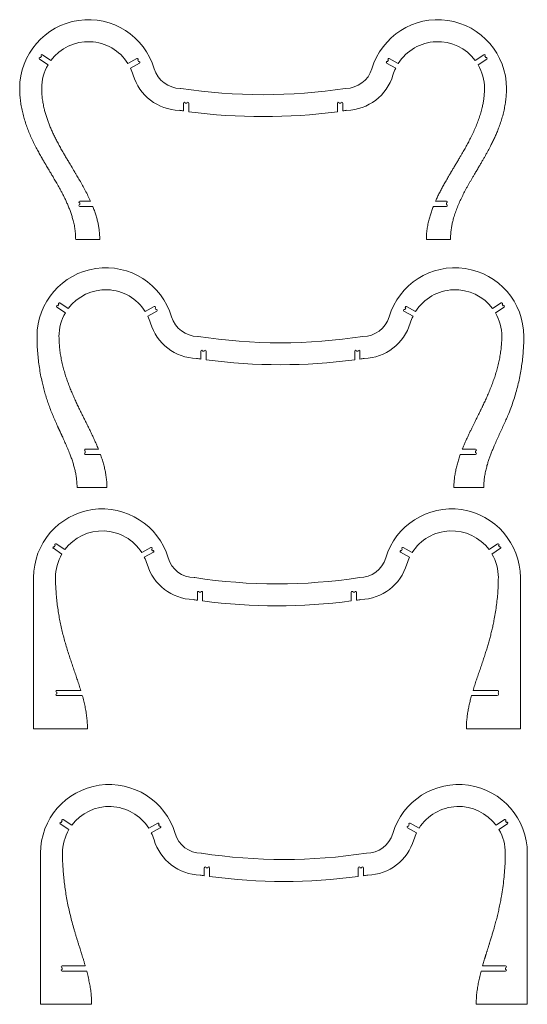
# Model space of a CAD drawing. Header units: millimetres. Extents: x -1732 to 2148, y -3588 to 3891.
# Tile 3 of 4: x 302 to 2148, y -3588 to -5. Entities that reach past the tile are written whole.
import ezdxf

# ---------------------------------------------------------------- set-up
doc = ezdxf.new("R2010")
doc.units = ezdxf.units.MM

msp = doc.modelspace()

# ---------------------------------------------------------------- linework, layer by layer
at = {"color": 7, "linetype": 'Continuous', "lineweight": 15}
for p, q in [((380.6, -137.5), (377.1, -142.7)), ((415.4, -152.9), (384.1, -132.2)), ((1990, -132.2), (1958.7, -152.9)), ((1997, -142.7), (1993.5, -137.5)), ((373.6, -148), (404.9, -168.8)), ((728.3, -145.6), (695.4, -163.9)), ((704.6, -180.5), (737.5, -162.3)), ((734.4, -156.7), (731.3, -151.2)), ((1636.6, -162.3), (1669.5, -180.5)), ((1642.8, -151.2), (1639.7, -156.7)), ((1678.7, -163.9), (1645.9, -145.6)), ((1969.2, -168.8), (2000.5, -148)), ((897.6, -307.9), (897.6, -336.9)), ((910.2, -307.9), (903.9, -307.9)), ((916.6, -339.5), (916.6, -307.9)), ((1457.6, -307.9), (1457.6, -339.5)), ((1470.2, -307.9), (1463.9, -307.9)), ((1476.6, -336.9), (1476.6, -307.9)), ((559.3, -665.2), (520, -665.2)), ((520, -671.5), (520, -677.8)), ((1854.1, -665.2), (1814.5, -665.2)), ((1854.1, -677.8), (1854.1, -671.5)), ((520, -684.2), (567.4, -684.2)), ((1806.5, -684.2), (1854.1, -684.2)), ((505.3, -804.7), (593, -804.7)), ((1781.1, -804.7), (1868.8, -804.7)), ((478.4, -1055.8), (447.1, -1035)), ((2053, -1035), (2021.7, -1055.8)), ((436.6, -1050.9), (467.9, -1071.6)), ((443.6, -1040.3), (440.1, -1045.6)), ((791.2, -1048.5), (758.4, -1066.7)), ((767.6, -1083.4), (800.5, -1065.1)), ((797.4, -1059.6), (794.3, -1054)), ((1699.6, -1065.1), (1732.5, -1083.4)), ((1705.8, -1054), (1702.7, -1059.6)), ((1741.7, -1066.7), (1708.9, -1048.5)), ((2032.2, -1071.6), (2063.5, -1050.9)), ((2060, -1045.6), (2056.5, -1040.3)), ((960.5, -1210.8), (960.5, -1239.7)), ((973.2, -1210.8), (966.9, -1210.8)), ((979.5, -1242.3), (979.5, -1210.8)), ((1520.5, -1210.8), (1520.5, -1242.3)), ((1533.2, -1210.8), (1526.9, -1210.8)), ((1539.5, -1239.7), (1539.5, -1210.8)), ((588.2, -1568), (540.3, -1568)), ((540.3, -1574.3), (540.3, -1580.7)), ((1959.8, -1568), (1911.7, -1568)), ((1959.8, -1580.7), (1959.8, -1574.3)), ((540.3, -1587), (595.4, -1587)), ((1904.6, -1587), (1959.8, -1587)), ((510.3, -1707.5), (618.9, -1707.5)), ((1881.2, -1707.5), (1989.8, -1707.5)), ((424, -1928.5), (455.3, -1949.3)), ((431, -1918), (427.5, -1923.2)), ((465.8, -1933.4), (434.5, -1912.7)), ((778.6, -1926.1), (745.8, -1944.4)), ((784.8, -1937.2), (781.7, -1931.7)), ((1693.2, -1931.7), (1690.1, -1937.2)), ((1729.1, -1944.4), (1696.3, -1926.1)), ((2040.4, -1912.7), (2009.1, -1933.4)), ((2019.6, -1949.3), (2050.9, -1928.5)), ((2047.4, -1923.2), (2043.9, -1918)), ((755, -1961), (787.9, -1942.7)), ((1687, -1942.7), (1719.9, -1961)), ((352, -2035.1), (352, -2585.1)), ((2122.9, -2585.1), (2122.9, -2035.1)), ((948, -2088.4), (948, -2117.4)), ((960.6, -2088.4), (954.3, -2088.4)), ((967, -2120), (967, -2088.4)), ((1508, -2088.4), (1508, -2120)), ((1520.6, -2088.4), (1514.3, -2088.4)), ((1527, -2117.4), (1527, -2088.4)), ((523.8, -2445.6), (436.3, -2445.6)), ((436.3, -2452), (436.3, -2458.3)), ((436.3, -2464.6), (529.4, -2464.6)), ((1945.5, -2464.6), (2038.6, -2464.6)), ((2038.6, -2445.6), (1951, -2445.6)), ((352, -2585.1), (548.3, -2585.1)), ((1926.6, -2585.1), (2122.9, -2585.1)), ((449.4, -2931.6), (480.7, -2952.3)), ((456.3, -2921), (452.9, -2926.3)), ((491.2, -2936.5), (459.8, -2915.7)), ((804, -2929.2), (771.1, -2947.4)), ((810.2, -2940.3), (807.1, -2934.7)), ((1718.5, -2934.7), (1715.5, -2940.3)), ((1754.5, -2947.4), (1721.6, -2929.2)), ((2065.8, -2915.7), (2034.4, -2936.5)), ((2044.9, -2952.3), (2076.3, -2931.6)), ((2072.8, -2926.3), (2069.3, -2921)), ((780.4, -2964.1), (813.2, -2945.8)), ((1712.4, -2945.8), (1745.2, -2964.1)), ((377.4, -3038.2), (377.4, -3588.2)), ((2148.2, -3588.2), (2148.2, -3038.2)), ((973.3, -3091.5), (973.3, -3120.4)), ((986, -3091.5), (979.6, -3091.5)), ((992.3, -3123), (992.3, -3091.5)), ((1533.3, -3091.5), (1533.3, -3123)), ((1546, -3091.5), (1539.6, -3091.5)), ((1552.3, -3120.4), (1552.3, -3091.5)), ((456.1, -3448.7), (540.2, -3448.7)), ((456.1, -3461.4), (456.1, -3455)), ((545.5, -3467.7), (456.1, -3467.7)), ((1980.1, -3467.7), (2069.5, -3467.7)), ((2069.5, -3448.7), (1985.3, -3448.7)), ((2069.5, -3461.4), (2069.5, -3455)), ((377.4, -3588.2), (563.4, -3588.2)), ((1962.3, -3588.2), (2148.2, -3588.2))]:
    msp.add_line(p, q, dxfattribs=at)
for centre, radius, start, end in [((551.6, -254.7), 250, 16.6015, 180), ((1822.5, -254.7), 250, 360, 163.3985), ((551.6, -254.7), 170, 32.2638, 143.2544), ((1822.5, -254.7), 170, 36.7456, 147.7362), ((375.4, -145.4), 3.17, 56.4578, 236.4578), ((382.4, -134.8), 3.17, 56.4578, 236.4578), ((1991.8, -134.8), 3.17, 303.5422, 123.5422), ((1998.8, -145.4), 3.17, 303.5422, 123.5422), ((551.6, -254.7), 170, 149.6613, 180), ((729.8, -148.4), 3.17, 299.0603, 119.0603), ((735.9, -159.5), 3.17, 299.0603, 119.0603), ((1638.2, -159.5), 3.17, 60.9397, 240.9397), ((1644.3, -148.4), 3.17, 60.9397, 240.9397), ((1822.5, -254.7), 170, 0, 30.3387), ((551.6, -254.7), 170, 16.6015, 25.8568), ((887.1, -154.7), 180, 196.6015, 268.4002), ((887.1, -154.7), 100, 196.6015, 269.5912), ((1487.1, -154.7), 100, 270, 343.3985), ((1487.1, -154.7), 180, 271.5998, 343.3985), ((1822.5, -254.7), 170, 154.1432, 163.3985), ((886.3, -264.6), 10, 81.2428, 89.5912), ((1187.1, 1688), 1965.6, 261.2428, 278.779), ((900.7, -307.9), 3.17, 0, 180), ((913.4, -307.9), 3.17, 0, 180), ((1460.7, -307.9), 3.17, 0, 180), ((1473.4, -307.9), 3.17, 0, 180), ((1187.1, 1688.2), 2045.6, 261.4246, 261.8641), ((1187.1, 1688.2), 2045.6, 262.4013, 277.5987), ((1187.1, 1688.2), 2045.6, 278.1359, 278.5754), ((520, -668.3), 3.17, 90, 270), ((520, -681), 3.17, 90, 270), ((1854.1, -668.3), 3.17, 270, 90), ((1854.1, -681), 3.17, 270, 90), ((614.6, -1157.5), 250, 16.6015, 180), ((1885.5, -1157.5), 250, 0, 163.3985), ((614.6, -1157.5), 170, 32.2638, 143.2544), ((1885.5, -1157.5), 170, 36.7456, 147.7362), ((445.3, -1037.7), 3.17, 56.4578, 236.4578), ((2054.8, -1037.7), 3.17, 303.5422, 123.5422), ((438.3, -1048.2), 3.17, 56.4578, 236.4578), ((614.6, -1157.5), 170, 149.6613, 180), ((792.8, -1051.3), 3.17, 299.0603, 119.0603), ((798.9, -1062.3), 3.17, 299.0603, 119.0603), ((1701.2, -1062.3), 3.17, 60.9397, 240.9397), ((1707.3, -1051.3), 3.17, 60.9397, 240.9397), ((1885.5, -1157.5), 170, 0, 30.3387), ((2061.8, -1048.2), 3.17, 303.5422, 123.5422), ((614.6, -1157.5), 170, 16.6015, 25.8568), ((950, -1057.5), 180, 196.6015, 268.4002), ((950, -1057.5), 100, 196.6015, 269.5912), ((1550, -1057.5), 100, 270, 343.3985), ((1550, -1057.5), 180, 271.5998, 343.3985), ((1885.5, -1157.5), 170, 154.1432, 163.3985), ((949.3, -1167.5), 10, 81.2428, 89.5912), ((1250, 785.1), 1965.6, 261.2428, 278.779), ((963.7, -1210.8), 3.17, 0, 180), ((976.4, -1210.8), 3.17, 0, 180), ((1523.7, -1210.8), 3.17, 360, 180), ((1536.4, -1210.8), 3.17, 0, 180), ((1250, 785.3), 2045.6, 261.4246, 261.8641), ((1250, 785.3), 2045.6, 262.4013, 277.5987), ((1250, 785.3), 2045.6, 278.1359, 278.5754), ((540.3, -1571.2), 3.17, 90, 270), ((1959.8, -1571.2), 3.17, 270, 90), ((540.3, -1583.8), 3.17, 90, 270), ((1959.8, -1583.8), 3.17, 270, 90), ((602, -2035.1), 250, 16.6015, 180), ((1872.9, -2035.1), 250, 0, 163.3985), ((602, -2035.1), 170, 32.2638, 143.2544), ((1872.9, -2035.1), 170, 36.7456, 147.7362), ((425.7, -1925.9), 3.17, 56.4578, 236.4578), ((432.7, -1915.3), 3.17, 56.4578, 236.4578), ((780.2, -1928.9), 3.17, 299.0603, 119.0603), ((1694.7, -1928.9), 3.17, 60.9397, 240.9397), ((2042.2, -1915.3), 3.17, 303.5422, 123.5422), ((2049.2, -1925.9), 3.17, 303.5422, 123.5422), ((602, -2035.1), 170, 149.6613, 180), ((602, -2035.1), 170, 16.6015, 25.8568), ((786.3, -1940), 3.17, 299.0603, 119.0603), ((937.5, -1935.1), 100, 196.6015, 269.5912), ((1537.5, -1935.1), 100, 270, 343.3985), ((1688.6, -1940), 3.17, 60.9397, 240.9397), ((1872.9, -2035.1), 170, 154.1432, 163.3985), ((1872.9, -2035.1), 170, 0, 30.3387), ((937.5, -1935.1), 180, 196.6015, 268.4002), ((1537.5, -1935.1), 180, 271.5998, 343.3985), ((936.7, -2045.1), 10, 81.2428, 89.5912), ((1237.5, -92.5), 1965.6, 261.2428, 278.779), ((951.1, -2088.4), 3.17, 0, 180), ((963.8, -2088.4), 3.17, 0, 180), ((1511.1, -2088.4), 3.17, 0, 180), ((1523.8, -2088.4), 3.17, 0, 180), ((1237.5, -92.3), 2045.6, 261.4246, 261.8641), ((1237.5, -92.3), 2045.6, 262.4013, 277.5987), ((1237.5, -92.3), 2045.6, 278.1359, 278.5754), ((436.3, -2448.8), 3.17, 90, 270), ((436.3, -2461.5), 3.17, 90, 270), ((2038.6, -2451.1), 5.5, 313.3418, 90), ((2038.6, -2459.1), 5.5, 270, 46.6582), ((627.4, -3038.2), 250, 16.6015, 180), ((1898.2, -3038.2), 250, 0, 163.3985), ((627.4, -3038.2), 170, 32.2638, 143.2544), ((1898.2, -3038.2), 170, 36.7456, 147.7362), ((451.1, -2928.9), 3.17, 56.4578, 236.4578), ((458.1, -2918.4), 3.17, 56.4578, 236.4578), ((805.5, -2932), 3.17, 299.0603, 119.0603), ((1720.1, -2932), 3.17, 60.9397, 240.9397), ((2067.5, -2918.4), 3.17, 303.5422, 123.5422), ((2074.5, -2928.9), 3.17, 303.5422, 123.5422), ((627.4, -3038.2), 170, 149.6613, 180), ((627.4, -3038.2), 170, 16.6015, 25.8568), ((811.7, -2943), 3.17, 299.0603, 119.0603), ((962.8, -2938.2), 100, 196.6015, 269.5912), ((1562.8, -2938.2), 100, 270, 343.3985), ((1713.9, -2943), 3.17, 60.9397, 240.9397), ((1898.2, -3038.2), 170, 154.1432, 163.3985), ((1898.2, -3038.2), 170, 0, 30.3387), ((962.8, -2938.2), 180, 196.6015, 268.4002), ((1562.8, -2938.2), 180, 271.5998, 343.3985), ((962, -3048.2), 10, 81.2428, 89.5912), ((1262.8, -1095.6), 1965.6, 261.2428, 278.779), ((976.5, -3091.5), 3.17, 0, 180), ((989.1, -3091.5), 3.17, 0, 180), ((1536.5, -3091.5), 3.17, 0, 180), ((1549.1, -3091.5), 3.17, 0, 180), ((1262.8, -1095.4), 2045.6, 261.4246, 261.8641), ((1262.8, -1095.4), 2045.6, 262.4013, 277.5987), ((1262.8, -1095.4), 2045.6, 278.1359, 278.5754), ((456.1, -3451.9), 3.17, 90, 270), ((456.1, -3464.5), 3.17, 90, 270), ((2069.5, -3451.9), 3.17, 270, 90), ((2069.5, -3464.5), 3.17, 270, 90)]:
    msp.add_arc(centre, radius, start, end, dxfattribs=at)
for points, knots in [([(301.6, -254.7), (301.8, -261.7), (302, -275.8), (304, -296.9), (307, -318), (311.1, -338.8), (316.3, -359.3), (322.4, -379.7), (329.5, -399.6), (337.2, -419.1), (345.6, -438.1), (354.6, -456.8), (363.7, -474.5), (372.8, -491.3), (379.5, -503.1), (383.9, -510.8), (386, -514.4), (388, -517.9), (390, -521.4), (392.1, -524.9), (394.2, -528.5), (396.8, -532.9), (399.9, -538.2), (402.8, -543.1), (405.1, -546.9), (406.5, -549.2), (407.8, -551.5), (409.6, -554.4), (411.5, -557.7), (413.4, -560.9), (415.2, -563.8), (416.9, -566.8), (418.8, -569.9), (423.1, -577.1), (429.8, -588.5), (437.9, -602.6), (445.2, -615.5), (451.4, -626.9), (457.5, -638.5), (463.4, -650.1), (469.4, -662.4), (475.2, -675.4), (481, -689.1), (486.3, -703), (491, -717.1), (495.6, -732.5), (499.7, -749.3), (502.9, -767.6), (504.9, -786.1), (505.2, -798.5), (505.3, -804.7)], [0, 0, 0, 0, 0.035509, 0.071324, 0.10696, 0.142645, 0.178435, 0.213934, 0.24999, 0.284932, 0.319869, 0.354803, 0.389741, 0.420473, 0.451162, 0.458124, 0.465258, 0.472068, 0.478658, 0.48551, 0.492623, 0.499997, 0.510943, 0.523637, 0.529102, 0.533075, 0.537187, 0.542741, 0.550234, 0.556388, 0.561465, 0.567503, 0.573741, 0.579643, 0.609837, 0.64045, 0.662212, 0.684143, 0.706282, 0.728213, 0.750008, 0.775149, 0.800197, 0.825179, 0.850111, 0.875016, 0.906264, 0.937511, 0.968756, 1, 1, 1, 1]), ([(559.3, -665.2), (556.3, -658.6), (550.2, -645.6), (540.4, -626.5), (530.2, -607.6), (521.5, -592.3), (514.7, -580.6), (509.8, -572.3), (505, -564.2), (500, -555.8), (495, -547.5), (489.9, -539), (485.1, -531), (480.7, -523.6), (476.6, -516.8), (472.7, -510.2), (468.8, -503.6), (464.9, -496.9), (459.2, -487.1), (451.8, -474.2), (443.3, -458.7), (435.4, -443.6), (428, -429), (421, -414.2), (414.5, -399.6), (408.7, -385.4), (403.4, -371.3), (398.6, -357.1), (394.3, -342.9), (390.2, -327.2), (386.6, -310.3), (383.8, -291.8), (382, -273.3), (381.8, -260.8), (381.6, -254.7)], [0, 0, 0, 0, 0.0476928, 0.095286, 0.1426478, 0.1899805, 0.2116923, 0.2324104, 0.2544232, 0.274139, 0.2971388, 0.318393, 0.3401434, 0.3589139, 0.3754914, 0.3924987, 0.4098435, 0.4265515, 0.4441715, 0.4846894, 0.5252593, 0.5614786, 0.5976868, 0.6338876, 0.6700806, 0.7032104, 0.7362543, 0.7694888, 0.8026849, 0.835053, 0.8767875, 0.9175292, 0.9590759, 1, 1, 1, 1]), ([(1992.5, -254.7), (1992.4, -259.6), (1992.2, -269.5), (1991, -284.3), (1989.1, -299.1), (1986.5, -313.8), (1982.8, -330.4), (1977.8, -348.6), (1971.2, -368.4), (1963.7, -387.9), (1955.5, -407.1), (1946.6, -426), (1937.6, -443.9), (1928.5, -460.8), (1919.6, -476.9), (1911.6, -490.9), (1904.4, -503.3), (1899.8, -511), (1896.9, -515.9), (1895.7, -517.9), (1894.4, -520.1), (1893.3, -521.9), (1892.5, -523.4), (1891.8, -524.5), (1891.2, -525.6), (1890.5, -526.7), (1889.8, -527.9), (1889.1, -529.1), (1888.3, -530.4), (1887.3, -532.1), (1885.8, -534.6), (1884, -537.5), (1882.2, -540.6), (1880.5, -543.4), (1878.7, -546.5), (1876.7, -549.8), (1874.6, -553.4), (1872.6, -556.8), (1870.6, -560.2), (1868.5, -563.6), (1866.4, -567.2), (1861.9, -574.9), (1855.1, -586.6), (1846.4, -602), (1838.3, -616.9), (1830.6, -631.4), (1823.3, -646), (1818, -657.3), (1815.2, -663.7), (1814.5, -665.2)], [0, 0, 0, 0, 0.032627, 0.065718, 0.098604, 0.131398, 0.164932, 0.211036, 0.257148, 0.303274, 0.349416, 0.395584, 0.44178, 0.48237, 0.522932, 0.563437, 0.589991, 0.617534, 0.622701, 0.62793, 0.633471, 0.639326, 0.642056, 0.64485, 0.647707, 0.650627, 0.653609, 0.656656, 0.659765, 0.663784, 0.670071, 0.678626, 0.686661, 0.693408, 0.700774, 0.710213, 0.719228, 0.728289, 0.736731, 0.745221, 0.754801, 0.764055, 0.804447, 0.844957, 0.881142, 0.917319, 0.953492, 0.989656, 1, 1, 1, 1]), ([(1868.8, -804.7), (1868.9, -799.7), (1869, -789.8), (1870.4, -775), (1872.4, -760.3), (1875.3, -745.7), (1879.3, -729.4), (1884.7, -711.4), (1891.8, -691.8), (1899.7, -672.6), (1908.4, -653.8), (1917.8, -635.2), (1926, -619.8), (1932.9, -607.3), (1938.3, -597.8), (1943.8, -588.2), (1949.2, -578.9), (1954.2, -570.4), (1958.5, -563.2), (1962.2, -556.8), (1966, -550.4), (1969.8, -544), (1973.5, -537.8), (1977.9, -530.3), (1983, -521.5), (1989, -511.2), (1994.9, -501), (2000.6, -490.6), (2006.3, -480.2), (2011.9, -469.7), (2018, -457.8), (2024.6, -444.5), (2031.5, -429.7), (2037.9, -414.8), (2044.6, -398), (2051.2, -379.6), (2057.5, -359.2), (2062.8, -338.7), (2067, -317.9), (2070.1, -296.9), (2072.1, -275.8), (2072.3, -261.7), (2072.5, -254.7)], [0, 0, 0, 0, 0.024962, 0.049914, 0.07489, 0.099909, 0.124992, 0.159917, 0.194851, 0.229794, 0.264754, 0.299725, 0.334734, 0.353106, 0.371807, 0.389854, 0.408587, 0.426468, 0.439211, 0.451373, 0.463703, 0.476664, 0.489073, 0.500004, 0.520682, 0.540383, 0.560144, 0.580343, 0.600178, 0.620152, 0.640225, 0.667674, 0.695119, 0.722564, 0.750013, 0.786097, 0.82158, 0.857378, 0.893064, 0.928691, 0.964524, 1, 1, 1, 1]), ([(593, -804.7), (592.9, -799.7), (592.7, -789.7), (591.4, -774.9), (589.4, -760.1), (586.6, -745.4), (583, -730.4), (578.6, -715.1), (573.3, -699.5), (569.4, -689.3), (567.4, -684.2)], [0, 0, 0, 0, 0.120318, 0.240397, 0.360661, 0.481127, 0.601889, 0.73457, 0.867262, 1, 1, 1, 1]), ([(1806.5, -684.2), (1804.6, -689.3), (1800.6, -699.5), (1795.5, -715.1), (1790.7, -731.6), (1786.7, -749.1), (1783.5, -767.4), (1781.5, -786), (1781.3, -798.4), (1781.1, -804.7)], [0, 0, 0, 0, 0.1327, 0.26535, 0.397982, 0.548492, 0.698997, 0.849501, 1, 1, 1, 1]), ([(364.6, -1157.5), (364.7, -1166.4), (364.9, -1184.3), (366.5, -1211), (368.9, -1237.7), (372.2, -1264.4), (376.4, -1290.8), (381.3, -1315.3), (386.5, -1337.6), (391.8, -1357.9), (397.8, -1378.1), (404.4, -1398.1), (411.5, -1417.9), (417.9, -1434.1), (423.1, -1446.8), (427, -1456), (431, -1465.2), (435.1, -1474.4), (438.2, -1481.4), (440.4, -1486.2), (441.5, -1488.8), (442.7, -1491.3), (443.8, -1493.8), (445, -1496.3), (446.1, -1498.8), (447.3, -1501.2), (448.3, -1503.4), (449.2, -1505.5), (450.3, -1507.8), (451.5, -1510.5), (452.8, -1513.2), (453.9, -1515.7), (454.9, -1517.9), (457, -1522.3), (460.1, -1529.1), (464.3, -1538.4), (468.4, -1547.6), (472.5, -1556.9), (476.4, -1566.1), (480.3, -1575.4), (484.7, -1586.6), (489.5, -1599.6), (494.6, -1614.5), (499.1, -1629.7), (503, -1645), (506.2, -1660.4), (508.5, -1676), (510, -1691.7), (510.2, -1702.2), (510.3, -1707.5)], [0, 0, 0, 0, 0.046636, 0.093259, 0.140027, 0.186664, 0.233403, 0.280118, 0.316673, 0.353358, 0.389869, 0.426563, 0.463277, 0.500005, 0.517325, 0.534967, 0.55237, 0.569796, 0.587437, 0.59256, 0.597278, 0.602036, 0.606999, 0.611709, 0.616334, 0.62131, 0.625832, 0.629068, 0.633441, 0.638949, 0.644447, 0.649138, 0.653209, 0.656863, 0.674544, 0.692335, 0.710157, 0.727571, 0.745064, 0.76274, 0.780063, 0.807665, 0.8352, 0.862705, 0.890177, 0.917635, 0.945084, 0.972534, 1, 1, 1, 1]), ([(588.2, -1568), (587.9, -1567.4), (585.4, -1561.2), (580.5, -1549.4), (573.1, -1532.8), (565.4, -1516.3), (557.5, -1499.9), (549.5, -1483.5), (541.3, -1467.2), (533.2, -1451), (525.1, -1434.6), (517.1, -1418.3), (509.3, -1401.8), (501.7, -1385.3), (494.3, -1368.7), (487.3, -1351.9), (480.6, -1334.8), (474.3, -1317.7), (468.2, -1299.6), (462.5, -1280.6), (457.2, -1260.4), (452.8, -1240.1), (449.2, -1219.6), (446.6, -1198.9), (445, -1178.2), (444.7, -1164.4), (444.6, -1157.5)], [0, 0, 0, 0, 0.00434, 0.045826, 0.087313, 0.128799, 0.170286, 0.211772, 0.253259, 0.294745, 0.336231, 0.377718, 0.419204, 0.46069, 0.502177, 0.543666, 0.585154, 0.627299, 0.668127, 0.71604, 0.763159, 0.8107, 0.85807, 0.905355, 0.952905, 1, 1, 1, 1]), ([(2055.5, -1157.5), (2055.3, -1164.4), (2055.1, -1178.2), (2053.4, -1198.9), (2050.7, -1219.5), (2047.1, -1240), (2042.6, -1260.3), (2037.3, -1280.5), (2031.3, -1300.2), (2024.7, -1319.7), (2017.5, -1338.7), (2009.9, -1357.7), (2002.1, -1375.6), (1994.4, -1392.7), (1988.7, -1404.9), (1984.8, -1413.2), (1982.7, -1417.4), (1980.7, -1421.6), (1978.7, -1425.8), (1976.6, -1430.1), (1973.9, -1435.5), (1970.5, -1442.5), (1966.4, -1450.7), (1962.3, -1459.1), (1958.1, -1467.5), (1953.6, -1476.6), (1948.7, -1486.5), (1943.5, -1497.1), (1938.2, -1508.1), (1932.9, -1519.4), (1927.5, -1531), (1922.3, -1542.7), (1917.3, -1554.4), (1913.8, -1562.9), (1912, -1567.4), (1911.7, -1568)], [0, 0, 0, 0, 0.0470519, 0.0946189, 0.1418873, 0.1892556, 0.2368041, 0.2839043, 0.3318439, 0.3776221, 0.4246042, 0.4709966, 0.5173778, 0.5581875, 0.5989427, 0.6097375, 0.6208112, 0.631042, 0.6415166, 0.6524058, 0.6637097, 0.6830295, 0.7053077, 0.726322, 0.7470253, 0.7698603, 0.795561, 0.8228456, 0.8502007, 0.8790559, 0.9081587, 0.9375504, 0.9666583, 0.9955733, 1, 1, 1, 1]), ([(1989.8, -1707.5), (1989.9, -1701.5), (1990.1, -1689.5), (1992.1, -1671.6), (1995.1, -1653.8), (1999.1, -1636.3), (2003.7, -1620.2), (2008.4, -1605.6), (2013.1, -1592.3), (2018.2, -1579.1), (2023.6, -1566), (2030, -1550.8), (2037.6, -1533.8), (2046.4, -1514.6), (2055.3, -1495.4), (2064.1, -1476), (2072.6, -1456.8), (2081.4, -1435.7), (2090.4, -1412.5), (2099.3, -1387.2), (2107.2, -1361.6), (2114, -1335.7), (2120, -1309.6), (2124.8, -1283.8), (2128.7, -1258.3), (2131.7, -1233.2), (2133.8, -1207.9), (2135.2, -1182.7), (2135.4, -1165.9), (2135.5, -1157.5)], [0, 0, 0, 0, 0.0313529, 0.0627057, 0.0940597, 0.1254134, 0.1567691, 0.1812802, 0.2057911, 0.2303863, 0.2550927, 0.2799205, 0.3164677, 0.3525224, 0.3900697, 0.4272365, 0.4635461, 0.4999941, 0.5467703, 0.5935252, 0.6399819, 0.6866632, 0.7332392, 0.7799066, 0.8239792, 0.8679852, 0.912072, 0.9561911, 1, 1, 1, 1]), ([(618.9, -1707.5), (618.8, -1701.6), (618.6, -1689.9), (616.9, -1672.3), (614.3, -1654.9), (610.7, -1637.6), (606.3, -1620.5), (601.2, -1603.6), (597.4, -1592.5), (595.4, -1587)], [0, 0, 0, 0, 0.142903, 0.285781, 0.428644, 0.571496, 0.71434, 0.857181, 1, 1, 1, 1]), ([(1904.6, -1587), (1902.6, -1592.5), (1898.8, -1603.6), (1893.7, -1620.5), (1889.4, -1637.6), (1885.8, -1654.9), (1883.2, -1672.3), (1881.5, -1689.9), (1881.3, -1701.6), (1881.2, -1707.5)], [0, 0, 0, 0, 0.1428221, 0.2856654, 0.4285106, 0.5713629, 0.7142249, 0.8571009, 1, 1, 1, 1]), ([(523.8, -2445.6), (521.8, -2439.3), (517.9, -2426.7), (511.7, -2407.9), (505.2, -2388.9), (498.6, -2369.7), (492, -2350.4), (485.6, -2331.4), (479.1, -2311.5), (472.7, -2290.7), (466.3, -2269), (460.4, -2247.3), (455, -2225.4), (450.1, -2203.3), (445.7, -2181.2), (441.8, -2158.2), (438.4, -2134.3), (435.6, -2109.6), (433.6, -2084.8), (432.3, -2059.9), (432.1, -2043.4), (432, -2035.1)], [0, 0, 0, 0, 0.0470879, 0.0939586, 0.1398996, 0.1897033, 0.2381213, 0.2848139, 0.3318978, 0.3863157, 0.4392514, 0.4924107, 0.5460023, 0.5992582, 0.652685, 0.7061586, 0.7649133, 0.823679, 0.8826139, 0.9414678, 1, 1, 1, 1]), ([(2042.9, -2035.1), (2042.8, -2043.9), (2042.6, -2061.4), (2041.1, -2087.8), (2038.8, -2114.1), (2035.7, -2140.3), (2031.7, -2166.3), (2027.5, -2189.4), (2023.3, -2209.6), (2019.3, -2227), (2015.1, -2244.1), (2010.5, -2261.3), (2005.7, -2278.3), (2000.6, -2295.4), (1995.1, -2313), (1989.1, -2331.3), (1982.8, -2350.2), (1976.2, -2369.5), (1969.6, -2388.7), (1963.1, -2407.8), (1956.9, -2426.7), (1953, -2439.3), (1951, -2445.6)], [0, 0, 0, 0, 0.062102, 0.124485, 0.18695, 0.249403, 0.311661, 0.373926, 0.4161, 0.457779, 0.500086, 0.541514, 0.584077, 0.625007, 0.668079, 0.715157, 0.761816, 0.809709, 0.859342, 0.90601, 0.952902, 1, 1, 1, 1]), ([(548.3, -2585.1), (548.2, -2578.4), (547.9, -2564.8), (546, -2544.5), (543.2, -2524.3), (539.4, -2504.3), (534.8, -2484.4), (531.2, -2471.2), (529.4, -2464.6)], [0, 0, 0, 0, 0.166461, 0.332887, 0.499411, 0.666012, 0.832884, 1, 1, 1, 1]), ([(1945.5, -2464.6), (1943.9, -2470.3), (1940.9, -2481.5), (1936.8, -2498.5), (1933.3, -2515.6), (1930.4, -2532.9), (1928.3, -2550.2), (1926.9, -2567.7), (1926.7, -2579.3), (1926.6, -2585.1)], [0, 0, 0, 0, 0.142815, 0.285668, 0.42852, 0.571384, 0.714249, 0.857121, 1, 1, 1, 1]), ([(540.2, -3448.7), (539.2, -3445.2), (537.2, -3438.1), (534, -3427.4), (530.7, -3416.9), (527.4, -3406.2), (524.2, -3396), (520.7, -3384.8), (517.2, -3373.7), (513.5, -3361.9), (509.9, -3350.4), (506.4, -3338.7), (502.9, -3327), (498.1, -3310.8), (492.3, -3290), (485.8, -3264.5), (479.8, -3239), (474.5, -3213.4), (469.9, -3187.5), (466.1, -3162), (462.9, -3137), (460.5, -3112.3), (458.7, -3087.6), (457.6, -3062.9), (457.5, -3046.4), (457.4, -3038.2)], [0, 0, 0, 0, 0.02617, 0.052429, 0.07958, 0.104858, 0.131929, 0.156038, 0.188263, 0.215432, 0.244265, 0.273614, 0.302556, 0.331386, 0.394456, 0.456645, 0.518764, 0.581016, 0.643489, 0.705878, 0.76471, 0.823528, 0.882505, 0.941421, 1, 1, 1, 1]), ([(2068.2, -3038.2), (2068.1, -3048.7), (2067.9, -3069.7), (2066, -3101.1), (2063.2, -3132.5), (2059.3, -3163.8), (2055, -3191.3), (2050.6, -3215.1), (2046.4, -3235.3), (2041.9, -3255.4), (2036.9, -3275.4), (2031.7, -3295.3), (2026.6, -3313.3), (2021.9, -3329.2), (2017.8, -3343), (2014.6, -3353.5), (2012.4, -3360.6), (2011.2, -3364.2), (2010.2, -3367.6), (2009.1, -3371), (2008.1, -3374.3), (2007, -3377.7), (2005.9, -3381.2), (2004.8, -3384.8), (2003.8, -3387.9), (2002.9, -3390.7), (2002.1, -3393.4), (2001.2, -3396.2), (2000.2, -3399.3), (1999.2, -3402.5), (1998.2, -3405.7), (1997.2, -3409), (1996.2, -3412.3), (1995.1, -3415.8), (1994, -3419.3), (1992.4, -3424.6), (1990.3, -3431.6), (1987.8, -3440.1), (1986.1, -3445.9), (1985.3, -3448.7)], [0, 0, 0, 0, 0.0747572, 0.1496279, 0.2245484, 0.2994503, 0.3742915, 0.4233791, 0.4722557, 0.5211625, 0.5702656, 0.6186903, 0.6685948, 0.7030022, 0.7373412, 0.7714825, 0.7807893, 0.7904758, 0.7985273, 0.8064467, 0.815442, 0.8232646, 0.831751, 0.8416153, 0.8499529, 0.8554009, 0.8622085, 0.8699745, 0.8770201, 0.8853047, 0.8933869, 0.901117, 0.9097762, 0.9179463, 0.9271989, 0.9364715, 0.9573654, 0.9790329, 1, 1, 1, 1]), ([(563.4, -3588.2), (563.2, -3581.4), (563, -3567.9), (561.2, -3547.6), (558.5, -3527.4), (554.9, -3507.4), (550.5, -3487.5), (547.1, -3474.3), (545.5, -3467.7)], [0, 0, 0, 0, 0.16644, 0.33284, 0.499354, 0.665939, 0.832834, 1, 1, 1, 1]), ([(1980.1, -3467.7), (1978.4, -3474.3), (1975, -3487.5), (1970.7, -3507.4), (1967.1, -3527.4), (1964.4, -3547.6), (1962.6, -3567.9), (1962.4, -3581.4), (1962.3, -3588.2)], [0, 0, 0, 0, 0.167162, 0.334057, 0.500645, 0.667161, 0.833561, 1, 1, 1, 1])]:
    msp.add_open_spline(points, degree=3, knots=knots, dxfattribs=at)

doc.saveas('drawing.dxf')
